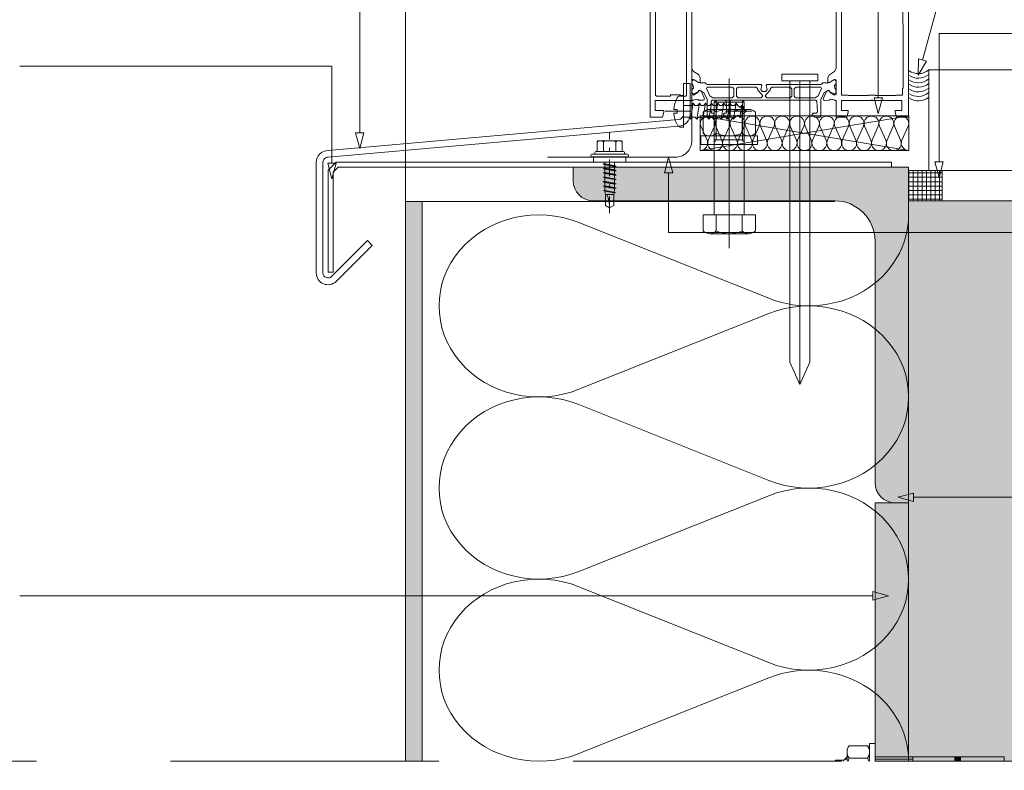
# Paper-space layout 'AD-03 DETAL MONTAŻU OKNA' of a CAD drawing. Header units: millimetres. Extents: x 0 to 420, y 0 to 297.
# Tile 24 of 40: x 82 to 111, y 121 to 143. Entities that reach past the tile are written whole.
import ezdxf
from ezdxf.xclip import XClip

# ---------------------------------------------------------------- set-up
doc = ezdxf.new("R2010")
doc.units = ezdxf.units.MM
doc.header["$MEASUREMENT"] = 0
doc.header["$XCLIPFRAME"] = 0
for name, pattern in [('051017 Zielona dla najemcy +1$0$STRICHPUNKT', [10, 5, -2.5, 0, -2.5]), ('ACAD_ISO04W100', [18, 8, -4, 2, -4]), ('przerywama detal', [120, 80, -40])]:
    doc.linetypes.add(name, pattern=pattern)
for name, color, linetype in [('A_konstrukcja stalowa', 7, 'Continuous'), ('A_konstrukcja zelbetowa', 7, 'Continuous'), ('A_podrys', 7, 'Continuous'), ('A_sciany', 7, 'Continuous')]:
    doc.layers.add(name, color=color, linetype=linetype)
for name, color, linetype, lineweight, true_color in [('A_konstrukcja stalowa_Nr_pióra__10', 7, 'Continuous', 13, 0x4b4b4b), ('A_linie_Nr_pióra__10', 7, 'Continuous', 13, 0x4b4b4b), ('A_opisy_Nr_pióra__170', 7, 'Continuous', 5, 0x1c1c1c), ('A_opisy_Nr_pióra__7', 7, 'Continuous', 18, 0x171717), ('A_sciany_Nr_pióra__10', 7, 'Continuous', 13, 0x4b4b4b), ('A_sciany_Nr_pióra__7', 7, 'Continuous', 18, 0x171717), ('A_stolarka_Nr_pióra__10', 7, 'Continuous', 13, 0x4b4b4b)]:
    doc.layers.add(name, color=color, linetype=linetype, lineweight=lineweight, true_color=true_color)
doc.layers.add('A_sciany_Nr_pióra__1', color=7, linetype='Continuous', lineweight=20)
doc.layers.add('A_stolarka_Nr_pióra__3', color=252, linetype='Continuous', lineweight=13)
doc.linetypes.add('IZOLACJA-0_5', pattern='A,0,[1,AD-03 DETAL MONTAŻU OKNA1.Shx,S=2.380952,R=0,X=0,Y=3.53016e-16],-300,0', length=300)

# ---------------------------------------------------------------- blocks, each defined once
blk = doc.blocks.new('Rysunek_1_1', base_point=(-23204.636, -13199.285))
at = {"layer": 'A_konstrukcja stalowa', "linetype": 'Continuous', "lineweight": 0, "true_color": 0x121212}
for points in [[(98.123, 138.625), (98.123, 138.225, 0.414214), (98.723, 137.625), (105.923, 137.625, -0.414214), (107.123, 136.425), (107.123, 129.225, 0.414214), (107.723, 128.625), (108.123, 128.625), (108.123, 138.625)], [(108.123, 120.925), (108.123, 128.625), (107.123, 128.625), (107.123, 120.925)]]:
    blk.add_hatch(color=250, dxfattribs=at).paths.add_polyline_path(points)
at = {"layer": 'A_konstrukcja zelbetowa', "linetype": 'Continuous', "lineweight": 0, "true_color": 0x3f3f3f}
blk.add_hatch(color=250, dxfattribs=at).paths.add_polyline_path([(108.123, 137.625), (108.123, 120.925), (133.123, 120.925), (133.123, 137.625)])
at = {"layer": 'A_sciany', "linetype": 'Continuous', "lineweight": 0, "true_color": 0x4b4b4b}
h = blk.add_hatch(dxfattribs=at)
h.set_pattern_fill('izolacja_twarda_0001', color=251, style=0, pattern_type=2)
h.set_pattern_definition([(0, (-23204.63609, -13199.28485), (0, 0.12999999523), []), (90, (-23204.63609, -13199.28485), (-0.12999999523, 0), [])])
h.paths.add_polyline_path([(109.123, 137.625), (109.123, 138.525), (108.123, 138.525), (108.123, 137.625)])
blk.add_hatch(color=251, dxfattribs=at).paths.add_polyline_path([(93.123, 137.607), (93.123, 120.925), (93.623, 120.925), (93.623, 137.607)])
at = {"layer": 'A_konstrukcja stalowa_Nr_pióra__10', "color": 251, "linetype": 'Continuous', "lineweight": 13, "ltscale": 0.1, "true_color": 0x4b4b4b}
for p, q in [((98.123, 138.625), (98.123, 138.225)), ((108.123, 138.625), (98.123, 138.625)), ((108.123, 128.625), (108.123, 138.625)), ((98.723, 137.625), (105.923, 137.625)), ((107.123, 136.425), (107.123, 129.225)), ((107.723, 128.625), (108.123, 128.625))]:
    blk.add_line(p, q, dxfattribs=at)
at = {"layer": 'A_konstrukcja stalowa_Nr_pióra__10', "color": 251, "linetype": 'Continuous', "lineweight": 13, "ltscale": 0.1, "true_color": 0x4b4b4b, "flags": 128}
blk.add_lwpolyline([(108.123, 120.925), (107.123, 120.925), (107.123, 128.625), (108.123, 128.625)], close=True, dxfattribs=at)
at = {"layer": 'A_konstrukcja stalowa_Nr_pióra__10', "color": 251, "linetype": 'Continuous', "lineweight": 13, "ltscale": 0.1, "true_color": 0x4b4b4b}
for centre, radius, start, end in [((98.723, 138.225), 0.6, 180, 270), ((105.923, 136.425), 1.2, 0, 90), ((107.723, 129.225), 0.6, 180, 270)]:
    blk.add_arc(centre, radius, start, end, dxfattribs=at)
at = {"layer": 'A_linie_Nr_pióra__10', "color": 251, "linetype": 'przerywama detal', "lineweight": 13, "ltscale": 0.1, "true_color": 0x4b4b4b}
blk.add_line((50.123, 120.925), (170.123, 120.925), dxfattribs=at)
at = {"layer": 'A_opisy_Nr_pióra__170', "color": 250, "linetype": 'Continuous', "lineweight": 5, "ltscale": 0.1, "true_color": 0x1c1c1c}
for p, q in [((107.217, 140.693), (107.217, 157.425)), ((108.534, 141.82), (111.991, 154.47)), ((91.763, 139.649), (91.763, 150.514)), ((109.031, 138.783), (109.031, 142.613)), ((109.031, 142.613), (137.123, 142.613)), ((90.935, 141.639), (81.635, 141.639)), ((90.935, 138.743), (90.935, 141.639)), ((100.969, 138.454), (100.969, 136.684)), ((100.969, 136.684), (137.123, 136.684)), ((108.271, 128.791), (113.726, 128.791)), ((86.763, 125.854), (81.635, 125.854)), ((107.055, 125.854), (86.763, 125.854))]:
    blk.add_line(p, q, dxfattribs=at)
at = {"layer": 'A_opisy_Nr_pióra__7', "color": 250, "linetype": 'Continuous', "lineweight": 18, "ltscale": 0.1, "true_color": 0x171717}
for p, q in [((108.411, 141.37), (108.414, 141.853)), ((108.411, 141.37), (108.655, 141.787)), ((108.414, 141.853), (108.655, 141.787)), ((107.092, 140.693), (107.342, 140.693)), ((107.217, 140.226), (107.092, 140.693)), ((107.217, 140.226), (107.342, 140.693)), ((91.638, 139.649), (91.888, 139.649)), ((91.763, 139.182), (91.638, 139.649)), ((91.763, 139.182), (91.888, 139.649)), ((100.969, 138.921), (100.844, 138.454)), ((100.969, 138.921), (101.094, 138.454)), ((90.81, 138.743), (91.06, 138.743)), ((90.935, 138.277), (90.81, 138.743)), ((90.935, 138.277), (91.06, 138.743)), ((108.906, 138.783), (109.156, 138.783)), ((109.031, 138.316), (108.906, 138.783)), ((109.031, 138.316), (109.156, 138.783)), ((101.094, 138.454), (100.844, 138.454)), ((107.805, 128.791), (108.271, 128.916)), ((108.271, 128.916), (108.271, 128.666)), ((107.805, 128.791), (108.271, 128.666)), ((107.055, 125.729), (107.055, 125.979)), ((107.521, 125.854), (107.055, 125.979)), ((107.521, 125.854), (107.055, 125.729))]:
    blk.add_line(p, q, dxfattribs=at)
at = {"layer": 'A_sciany_Nr_pióra__1', "color": 7, "linetype": 'Continuous', "lineweight": 20, "ltscale": 0.1}
for p, q in [((93.135, 138.625), (108.123, 138.625)), ((108.123, 120.925), (108.123, 137.925)), ((108.123, 137.625), (133.123, 137.625))]:
    blk.add_line(p, q, dxfattribs=at)
at = {"layer": 'A_sciany_Nr_pióra__1', "color": 7, "linetype": 'Continuous', "lineweight": 20, "ltscale": 0.1, "flags": 128}
for points in [[(108.123, 137.625), (108.123, 120.925)], [(132.123, 137.625), (108.123, 137.625)], [(108.123, 120.925), (132.123, 120.925)]]:
    blk.add_lwpolyline(points, dxfattribs=at)
at = {"layer": 'A_sciany_Nr_pióra__10', "color": 251, "linetype": 'Continuous', "lineweight": 13, "ltscale": 0.1, "true_color": 0x4b4b4b}
for p, q in [((93.123, 231.953), (93.123, 137.607)), ((102.776, 136.217), (102.776, 141.268)), ((102.382, 140.626), (102.326, 140.569)), ((102.382, 139.444), (102.382, 140.626)), ((102.382, 140.626), (103.17, 140.626)), ((103.226, 140.569), (103.17, 140.626)), ((103.17, 140.626), (103.17, 139.444)), ((103.361, 140.35), (102.192, 140.35)), ((102.326, 137.207), (102.326, 140.569)), ((102.326, 140.569), (103.226, 140.569)), ((103.226, 140.569), (103.226, 137.207)), ((101.997, 139.641), (101.997, 140.266)), ((102.386, 139.641), (102.386, 140.266)), ((103.166, 139.641), (103.166, 140.266)), ((103.556, 139.641), (103.556, 140.266)), ((101.93, 139.845), (102.115, 139.429)), ((102.152, 139.429), (102.337, 139.845)), ((102.374, 139.845), (102.559, 139.429)), ((102.596, 139.429), (102.781, 139.845)), ((102.818, 139.845), (103.003, 139.429)), ((103.04, 139.429), (103.225, 139.845)), ((103.262, 139.845), (103.447, 139.429)), ((103.484, 139.429), (103.668, 139.845)), ((103.706, 139.845), (103.89, 139.429)), ((103.928, 139.429), (104.112, 139.845)), ((104.15, 139.845), (104.334, 139.429)), ((104.372, 139.429), (104.556, 139.845)), ((104.593, 139.845), (104.778, 139.429)), ((104.815, 139.429), (105, 139.845)), ((105.037, 139.845), (105.222, 139.429)), ((105.259, 139.429), (105.444, 139.845)), ((105.481, 139.845), (105.666, 139.429)), ((105.703, 139.429), (105.888, 139.845)), ((105.925, 139.845), (106.11, 139.429)), ((106.147, 139.429), (106.332, 139.845)), ((106.369, 139.845), (106.554, 139.429)), ((106.591, 139.429), (106.775, 139.845)), ((106.813, 139.845), (106.997, 139.429)), ((107.035, 139.429), (107.219, 139.845)), ((107.257, 139.845), (107.441, 139.429)), ((107.479, 139.429), (107.663, 139.845)), ((107.701, 139.845), (107.885, 139.429)), ((107.922, 139.429), (108.107, 139.845)), ((101.932, 139.307), (101.932, 139.557)), ((101.932, 139.557), (103.62, 139.557)), ((103.361, 139.557), (102.192, 139.557)), ((102.326, 139.444), (103.226, 139.444)), ((103.62, 139.557), (103.62, 139.307)), ((99.027, 139.095), (99.027, 139.386)), ((99.027, 139.095), (99.027, 139.386)), ((99.027, 139.095), (99.027, 139.386)), ((99.397, 139.095), (99.397, 139.386)), ((99.397, 139.095), (99.397, 139.386)), ((99.397, 139.095), (99.397, 139.386)), ((103.62, 139.307), (101.932, 139.307)), ((98.652, 138.967), (98.652, 138.983)), ((98.652, 138.967), (98.652, 138.983)), ((98.652, 138.967), (98.652, 138.983)), ((99.74, 139.015), (98.684, 139.015)), ((99.74, 138.935), (98.684, 138.935)), ((98.772, 139.047), (98.772, 139.063)), ((98.772, 139.047), (98.772, 139.063)), ((98.772, 139.047), (98.772, 139.063)), ((99.62, 139.095), (98.804, 139.095)), ((99.62, 139.095), (98.804, 139.095)), ((99.62, 139.095), (98.804, 139.095)), ((99.62, 139.015), (98.804, 139.015)), ((99.62, 139.015), (98.804, 139.015)), ((99.62, 139.015), (98.804, 139.015)), ((99.652, 139.047), (99.652, 139.063)), ((99.772, 138.967), (99.772, 138.983)), ((99.02, 138.722), (99.068, 138.727)), ((99.02, 138.722), (99.068, 138.727)), ((99.02, 138.722), (99.068, 138.727)), ((99.404, 138.655), (99.02, 138.722)), ((99.02, 138.722), (99.068, 138.7)), ((99.404, 138.655), (99.02, 138.722)), ((99.02, 138.722), (99.068, 138.7)), ((99.404, 138.655), (99.02, 138.722)), ((99.02, 138.722), (99.068, 138.7)), ((99.02, 138.591), (99.068, 138.595)), ((99.02, 138.591), (99.068, 138.595)), ((99.02, 138.591), (99.068, 138.595)), ((99.404, 138.523), (99.02, 138.591)), ((99.02, 138.591), (99.068, 138.569)), ((99.404, 138.523), (99.02, 138.591)), ((99.02, 138.591), (99.068, 138.569)), ((99.404, 138.523), (99.02, 138.591)), ((99.02, 138.591), (99.068, 138.569)), ((99.068, 138.727), (99.068, 138.775)), ((99.068, 138.727), (99.068, 138.775)), ((99.068, 138.727), (99.068, 138.775)), ((99.356, 138.677), (99.068, 138.727)), ((99.356, 138.677), (99.068, 138.727)), ((99.356, 138.677), (99.068, 138.727)), ((99.356, 138.65), (99.068, 138.7)), ((99.068, 138.595), (99.068, 138.7)), ((99.356, 138.65), (99.068, 138.7)), ((99.068, 138.595), (99.068, 138.7)), ((99.356, 138.65), (99.068, 138.7)), ((99.068, 138.595), (99.068, 138.7)), ((99.356, 138.546), (99.068, 138.595)), ((99.356, 138.546), (99.068, 138.595)), ((99.356, 138.546), (99.068, 138.595)), ((99.356, 138.519), (99.068, 138.569)), ((99.068, 138.464), (99.068, 138.569)), ((99.356, 138.519), (99.068, 138.569)), ((99.068, 138.464), (99.068, 138.569)), ((99.356, 138.519), (99.068, 138.569)), ((99.068, 138.464), (99.068, 138.569)), ((99.356, 138.677), (99.356, 138.775)), ((99.356, 138.677), (99.356, 138.775)), ((99.356, 138.677), (99.356, 138.775)), ((99.404, 138.655), (99.356, 138.677)), ((99.404, 138.655), (99.356, 138.677)), ((99.404, 138.655), (99.356, 138.677)), ((99.404, 138.655), (99.356, 138.65)), ((99.404, 138.655), (99.356, 138.65)), ((99.404, 138.655), (99.356, 138.65)), ((99.356, 138.546), (99.356, 138.65)), ((99.356, 138.546), (99.356, 138.65)), ((99.356, 138.546), (99.356, 138.65)), ((99.404, 138.523), (99.356, 138.546)), ((99.404, 138.523), (99.356, 138.546)), ((99.404, 138.523), (99.356, 138.546)), ((99.02, 138.46), (99.068, 138.464)), ((99.02, 138.46), (99.068, 138.464)), ((99.02, 138.46), (99.068, 138.464)), ((99.404, 138.392), (99.02, 138.46)), ((99.02, 138.46), (99.068, 138.437)), ((99.404, 138.392), (99.02, 138.46)), ((99.02, 138.46), (99.068, 138.437)), ((99.404, 138.392), (99.02, 138.46)), ((99.02, 138.46), (99.068, 138.437)), ((99.02, 138.328), (99.068, 138.333)), ((99.02, 138.328), (99.068, 138.333)), ((99.02, 138.328), (99.068, 138.333)), ((99.404, 138.261), (99.02, 138.328)), ((99.02, 138.328), (99.068, 138.306)), ((99.404, 138.261), (99.02, 138.328)), ((99.02, 138.328), (99.068, 138.306)), ((99.404, 138.261), (99.02, 138.328)), ((99.02, 138.328), (99.068, 138.306)), ((99.356, 138.414), (99.068, 138.464)), ((99.356, 138.414), (99.068, 138.464)), ((99.356, 138.414), (99.068, 138.464)), ((99.356, 138.388), (99.068, 138.437)), ((99.068, 138.333), (99.068, 138.437)), ((99.356, 138.388), (99.068, 138.437)), ((99.068, 138.333), (99.068, 138.437)), ((99.356, 138.388), (99.068, 138.437)), ((99.068, 138.333), (99.068, 138.437)), ((99.356, 138.283), (99.068, 138.333)), ((99.356, 138.283), (99.068, 138.333)), ((99.356, 138.283), (99.068, 138.333)), ((99.356, 138.256), (99.068, 138.306)), ((99.068, 138.201), (99.068, 138.306)), ((99.356, 138.256), (99.068, 138.306)), ((99.068, 138.201), (99.068, 138.306)), ((99.356, 138.256), (99.068, 138.306)), ((99.068, 138.201), (99.068, 138.306)), ((99.404, 138.523), (99.356, 138.519)), ((99.404, 138.523), (99.356, 138.519)), ((99.404, 138.523), (99.356, 138.519)), ((99.356, 138.414), (99.356, 138.519)), ((99.356, 138.414), (99.356, 138.519)), ((99.356, 138.414), (99.356, 138.519)), ((99.404, 138.392), (99.356, 138.414)), ((99.404, 138.392), (99.356, 138.414)), ((99.404, 138.392), (99.356, 138.414)), ((99.404, 138.392), (99.356, 138.388)), ((99.404, 138.392), (99.356, 138.388)), ((99.404, 138.392), (99.356, 138.388)), ((99.356, 138.283), (99.356, 138.388)), ((99.356, 138.283), (99.356, 138.388)), ((99.356, 138.283), (99.356, 138.388)), ((99.404, 138.261), (99.356, 138.283)), ((99.404, 138.261), (99.356, 138.283)), ((99.404, 138.261), (99.356, 138.283)), ((99.404, 138.261), (99.356, 138.256)), ((99.404, 138.261), (99.356, 138.256)), ((99.404, 138.261), (99.356, 138.256)), ((99.356, 138.152), (99.356, 138.256)), ((99.356, 138.152), (99.356, 138.256)), ((99.356, 138.152), (99.356, 138.256)), ((99.02, 138.197), (99.068, 138.201)), ((99.02, 138.197), (99.068, 138.201)), ((99.02, 138.197), (99.068, 138.201)), ((99.404, 138.129), (99.02, 138.197)), ((99.02, 138.197), (99.068, 138.175)), ((99.404, 138.129), (99.02, 138.197)), ((99.02, 138.197), (99.068, 138.175)), ((99.404, 138.129), (99.02, 138.197)), ((99.02, 138.197), (99.068, 138.175)), ((99.02, 138.066), (99.068, 138.07)), ((99.02, 138.066), (99.068, 138.07)), ((99.02, 138.066), (99.068, 138.07)), ((99.02, 138.066), (99.068, 138.043)), ((99.404, 137.998), (99.02, 138.066)), ((99.02, 138.066), (99.068, 138.043)), ((99.404, 137.998), (99.02, 138.066)), ((99.02, 138.066), (99.068, 138.043)), ((99.404, 137.998), (99.02, 138.066)), ((99.356, 138.152), (99.068, 138.201)), ((99.356, 138.152), (99.068, 138.201)), ((99.356, 138.152), (99.068, 138.201)), ((99.356, 138.125), (99.068, 138.175)), ((99.068, 138.07), (99.068, 138.175)), ((99.356, 138.125), (99.068, 138.175)), ((99.068, 138.07), (99.068, 138.175)), ((99.356, 138.125), (99.068, 138.175)), ((99.068, 138.07), (99.068, 138.175)), ((99.356, 138.02), (99.068, 138.07)), ((99.356, 138.02), (99.068, 138.07)), ((99.356, 138.02), (99.068, 138.07)), ((99.356, 137.994), (99.068, 138.043)), ((99.068, 137.972), (99.068, 138.043)), ((99.356, 137.994), (99.068, 138.043)), ((99.068, 137.972), (99.068, 138.043)), ((99.356, 137.994), (99.068, 138.043)), ((99.068, 137.972), (99.068, 138.043)), ((99.404, 138.129), (99.356, 138.152)), ((99.404, 138.129), (99.356, 138.152)), ((99.404, 138.129), (99.356, 138.152)), ((99.404, 138.129), (99.356, 138.125)), ((99.404, 138.129), (99.356, 138.125)), ((99.404, 138.129), (99.356, 138.125)), ((99.356, 138.02), (99.356, 138.125)), ((99.356, 138.02), (99.356, 138.125)), ((99.356, 138.02), (99.356, 138.125)), ((99.404, 137.998), (99.356, 138.02)), ((99.404, 137.998), (99.356, 138.02)), ((99.404, 137.998), (99.356, 138.02)), ((99.404, 137.998), (99.356, 137.994)), ((99.404, 137.998), (99.356, 137.994)), ((99.404, 137.998), (99.356, 137.994)), ((99.356, 137.972), (99.356, 137.994)), ((99.356, 137.972), (99.356, 137.994)), ((99.356, 137.972), (99.356, 137.994)), ((99.032, 137.932), (99.069, 137.936)), ((99.032, 137.932), (99.069, 137.936)), ((99.032, 137.932), (99.069, 137.936)), ((99.385, 137.87), (99.032, 137.932)), ((99.032, 137.932), (99.071, 137.914)), ((99.385, 137.87), (99.032, 137.932)), ((99.032, 137.932), (99.071, 137.914)), ((99.385, 137.87), (99.032, 137.932)), ((99.032, 137.932), (99.071, 137.914)), ((99.349, 137.887), (99.069, 137.936)), ((99.349, 137.887), (99.069, 137.936)), ((99.349, 137.887), (99.069, 137.936)), ((99.345, 137.867), (99.071, 137.914)), ((99.345, 137.867), (99.071, 137.914)), ((99.345, 137.867), (99.071, 137.914)), ((99.092, 137.485), (99.092, 137.815)), ((99.332, 137.815), (99.092, 137.815)), ((99.092, 137.485), (99.092, 137.815)), ((99.332, 137.815), (99.092, 137.815)), ((99.092, 137.485), (99.092, 137.815)), ((99.332, 137.815), (99.092, 137.815)), ((99.332, 137.485), (99.332, 137.815)), ((99.332, 137.485), (99.332, 137.815)), ((99.332, 137.485), (99.332, 137.815)), ((99.385, 137.87), (99.345, 137.867)), ((99.385, 137.87), (99.345, 137.867)), ((99.385, 137.87), (99.345, 137.867)), ((99.385, 137.87), (99.349, 137.887)), ((99.385, 137.87), (99.349, 137.887)), ((99.385, 137.87), (99.349, 137.887)), ((93.123, 137.607), (105.923, 137.607)), ((99.212, 137.415), (99.092, 137.485)), ((99.212, 137.415), (99.092, 137.485)), ((99.212, 137.415), (99.092, 137.485)), ((99.212, 137.415), (99.332, 137.485)), ((99.212, 137.415), (99.332, 137.485)), ((99.212, 137.415), (99.332, 137.485)), ((101.997, 136.729), (101.997, 137.207)), ((101.997, 137.207), (103.556, 137.207)), ((103.226, 137.207), (102.326, 137.207)), ((102.386, 136.729), (102.386, 137.207)), ((103.166, 136.729), (103.166, 137.207)), ((103.556, 137.207), (103.556, 136.729)), ((103.953, 134.721), (98.297, 136.979)), ((103.361, 136.644), (102.192, 136.644)), ((98.297, 132.008), (103.953, 134.265)), ((103.953, 129.294), (98.297, 131.552)), ((98.297, 126.58), (103.953, 128.838)), ((103.953, 123.866), (98.297, 126.124)), ((98.297, 121.153), (103.953, 123.411)), ((106.29, 121.287), (106.346, 121.385)), ((106.29, 121.287), (106.29, 120.925)), ((106.9, 121.385), (106.346, 121.385)), ((106.956, 121.287), (106.9, 121.385)), ((107.123, 121.454), (106.956, 121.454)), ((106.956, 121.454), (106.956, 120.925)), ((107.123, 121.454), (107.123, 120.925)), ((105.949, 120.954), (105.92, 120.925)), ((105.949, 120.954), (105.949, 120.925)), ((105.949, 120.954), (106.182, 120.954)), ((106.29, 121.054), (106.182, 120.947)), ((106.182, 120.925), (106.182, 120.947)), ((106.218, 120.982), (106.29, 120.982)), ((106.9, 121.02), (106.346, 121.02)), ((110.976, 121.054), (107.123, 121.054)), ((107.123, 120.982), (108.249, 120.982)), ((108.249, 121.054), (108.249, 120.925)), ((109.499, 120.925), (109.499, 121.054)), ((109.499, 121.053), (109.627, 120.925)), ((109.618, 120.925), (109.499, 121.044)), ((109.499, 121.034), (109.608, 120.925)), ((109.599, 120.925), (109.499, 121.025)), ((109.499, 121.016), (109.59, 120.925)), ((109.58, 120.925), (109.499, 121.006)), ((109.499, 120.997), (109.571, 120.925)), ((109.561, 120.925), (109.499, 120.987)), ((109.499, 120.978), (109.552, 120.925)), ((109.542, 120.925), (109.499, 120.968)), ((109.499, 120.959), (109.533, 120.925)), ((109.524, 120.925), (109.499, 120.95)), ((109.499, 120.94), (109.514, 120.925)), ((109.505, 120.925), (109.499, 120.931)), ((109.637, 120.925), (109.508, 121.054)), ((109.517, 121.054), (109.646, 120.925)), ((109.656, 120.925), (109.527, 121.054)), ((109.666, 120.943), (109.545, 121.054)), ((109.545, 121.054), (109.666, 120.924)), ((109.666, 120.962), (109.564, 121.054)), ((109.564, 121.054), (109.666, 120.943)), ((109.666, 120.981), (109.583, 121.054)), ((109.583, 121.054), (109.666, 120.962)), ((109.666, 121), (109.602, 121.054)), ((109.602, 121.054), (109.666, 120.981)), ((109.666, 121.019), (109.621, 121.054)), ((109.621, 121.054), (109.666, 121)), ((109.666, 121.037), (109.64, 121.054)), ((109.64, 121.054), (109.666, 121.019)), ((109.666, 121.047), (109.659, 121.054)), ((109.659, 121.054), (109.666, 121.037)), ((109.666, 120.925), (109.666, 121.054)), ((110.976, 120.925), (110.976, 121.054)), ((110.976, 120.965), (110.976, 120.925))]:
    blk.add_line(p, q, dxfattribs=at)
at = {"layer": 'A_sciany_Nr_pióra__10', "color": 251, "linetype": '051017 Zielona dla najemcy +1$0$STRICHPUNKT', "lineweight": 13, "ltscale": 0.1, "true_color": 0x4b4b4b}
blk.add_line((99.212, 137.256), (99.212, 139.655), dxfattribs=at)
at = {"layer": 'A_sciany_Nr_pióra__10', "color": 251, "linetype": 'Continuous', "lineweight": 13, "ltscale": 0.1, "true_color": 0x4b4b4b, "flags": 128}
blk.add_lwpolyline([(98.843, 139.095), (98.843, 139.383, -0.414214), (98.875, 139.415), (99.55, 139.415, -0.414214), (99.582, 139.383), (99.582, 139.095)], format="xyb", dxfattribs=at)
blk.add_lwpolyline([(98.843, 139.095), (98.843, 139.383, -0.414214), (98.875, 139.415), (99.55, 139.415, -0.414214), (99.582, 139.383), (99.582, 139.095)], format="xyb", dxfattribs=at)
blk.add_lwpolyline([(98.843, 139.095), (98.843, 139.383, -0.414214), (98.875, 139.415), (99.55, 139.415, -0.414214), (99.582, 139.383), (99.582, 139.095)], format="xyb", dxfattribs=at)
blk.add_lwpolyline([(99.692, 138.935), (99.692, 138.775), (98.732, 138.775), (98.732, 138.935)], dxfattribs=at)
for points in [[(109.123, 137.625), (108.123, 137.625), (108.123, 138.525), (109.123, 138.525)], [(93.123, 137.607), (93.623, 137.607), (93.623, 120.925), (93.123, 120.925)]]:
    blk.add_lwpolyline(points, close=True, dxfattribs=at)
at = {"layer": 'A_sciany_Nr_pióra__10', "color": 251, "linetype": 'Continuous', "lineweight": 13, "ltscale": 0.1, "true_color": 0x4b4b4b}
for centre, radius, start, end in [((102.192, 140.083), 0.267, 43.1736, 136.8264), ((102.776, 139.408), 0.942, 65.5673, 114.4327), ((103.361, 140.083), 0.267, 43.1736, 136.8264), ((98.935, 139.254), 0.161, 55.0561, 124.9439), ((98.935, 139.254), 0.161, 55.0561, 124.9439), ((98.935, 139.254), 0.161, 55.0561, 124.9439), ((99.212, 138.814), 0.602, 72.1215, 107.8862), ((99.212, 138.814), 0.602, 72.1215, 107.8862), ((99.212, 138.814), 0.602, 72.1215, 107.8862), ((99.489, 139.254), 0.161, 55.0561, 124.9439), ((99.489, 139.254), 0.161, 55.0561, 124.9439), ((99.489, 139.254), 0.161, 55.0561, 124.9439), ((102.192, 139.824), 0.267, 223.1736, 316.8264), ((102.326, 139.444), 0.0563, 270, 0), ((102.776, 140.499), 0.942, 245.5673, 294.4327), ((103.361, 139.824), 0.267, 223.1736, 316.8264), ((103.226, 139.444), 0.0563, 180, 270), ((98.684, 138.983), 0.032, 90, 180), ((98.684, 138.983), 0.032, 90, 180), ((98.684, 138.983), 0.032, 90, 180), ((98.684, 138.967), 0.032, 180, 270), ((98.684, 138.967), 0.032, 180, 270), ((98.684, 138.967), 0.032, 180, 270), ((98.804, 139.063), 0.032, 90, 180), ((98.804, 139.063), 0.032, 90, 180), ((98.804, 139.063), 0.032, 90, 180), ((98.804, 139.047), 0.032, 180, 270), ((98.804, 139.047), 0.032, 180, 270), ((98.804, 139.047), 0.032, 180, 270), ((99.62, 139.063), 0.032, 0, 90), ((99.62, 139.047), 0.032, 270, 0), ((99.74, 138.983), 0.032, 0, 90), ((99.74, 138.967), 0.032, 270, 0), ((99.588, 137.972), 0.52, 180, 197.4688), ((99.588, 137.972), 0.52, 180, 197.4688), ((99.588, 137.972), 0.52, 180, 197.4688), ((98.836, 137.972), 0.52, 342.5312, 0), ((98.836, 137.972), 0.52, 342.5312, 0), ((98.836, 137.972), 0.52, 342.5312, 0), ((98.214, 137.415), 0.998, 0, 23.6345), ((98.214, 137.415), 0.998, 0, 23.6345), ((98.214, 137.415), 0.998, 0, 23.6345), ((102.192, 136.912), 0.267, 223.1736, 316.8264), ((102.776, 137.587), 0.942, 245.5673, 294.4327), ((103.361, 136.912), 0.267, 223.1736, 316.8264), ((106.613, 121.203), 0.323, 145.5615, 214.4385), ((106.633, 121.203), 0.323, 325.5615, 34.4385), ((107.498, 120.654), 1.208, 162.383, 167.0421), ((105.748, 120.654), 1.208, 12.9579, 17.617)]:
    blk.add_arc(centre, radius, start, end, dxfattribs=at)
for centre, major_axis, ratio, start_param, end_param in [((102.134, 139.933), (0.222, 0), 0.986169, 5.870392, 9.837571), ((102.577, 139.933), (0.222, 0), 0.986169, 5.870392, 9.837571), ((103.021, 139.933), (0.222, 0), 0.986169, 5.870392, 9.837571), ((103.465, 139.933), (0.222, 0), 0.986169, 5.870392, 9.837571), ((103.909, 139.933), (0.222, 0), 0.986169, 5.870392, 9.837571), ((104.353, 139.933), (0.222, 0), 0.986169, 5.870392, 9.837571), ((104.797, 139.933), (0.222, 0), 0.986169, 5.870392, 9.837571), ((105.241, 139.933), (0.222, 0), 0.986169, 5.870392, 9.837571), ((105.684, 139.933), (0.222, 0), 0.986169, 5.870392, 9.837571), ((106.128, 139.933), (0.222, 0), 0.986169, 5.870392, 9.837571), ((106.572, 139.933), (0.222, 0), 0.986169, 5.870392, 9.837571), ((107.016, 139.933), (0.222, 0), 0.986169, 5.870392, 9.837571), ((107.46, 139.933), (0.222, 0), 0.986169, 5.870392, 9.837571), ((107.904, 139.933), (0.222, 0), 0.986169, 5.870392, 9.837571), ((101.912, 139.341), (0.222, 0), 0.986169, 4.712389, 6.695979), ((102.355, 139.341), (0.222, 0), 0.986169, 2.7288, 6.695979), ((102.799, 139.341), (0.222, 0), 0.986169, 2.7288, 6.695979), ((103.243, 139.341), (0.222, 0), 0.986169, 2.7288, 6.695979), ((103.687, 139.341), (0.222, 0), 0.986169, 2.7288, 6.695979), ((104.131, 139.341), (0.222, 0), 0.986169, 2.7288, 6.695979), ((104.575, 139.341), (0.222, 0), 0.986169, 2.7288, 6.695979), ((105.019, 139.341), (0.222, 0), 0.986169, 2.7288, 6.695979), ((105.463, 139.341), (0.222, 0), 0.986169, 2.7288, 6.695979), ((105.906, 139.341), (0.222, 0), 0.986169, 2.7288, 6.695979), ((106.35, 139.341), (0.222, 0), 0.986169, 2.7288, 6.695979), ((106.794, 139.341), (0.222, 0), 0.986169, 2.7288, 6.695979), ((107.238, 139.341), (0.222, 0), 0.986169, 2.7288, 6.695979), ((107.682, 139.341), (0.222, 0), 0.986169, 2.7288, 6.695979), ((108.126, 139.341), (0.222, 0), 0.986169, 2.7288, 4.712389), ((97.103, 134.493), (2.977, 0), 0.911564, 1.158003, 5.125183), ((105.147, 137.207), (2.977, 0), 0.911564, 4.299596, 6.283185), ((105.147, 131.779), (2.977, 0), 0.911564, 4.299596, 8.266775), ((97.103, 129.066), (2.977, 0), 0.911564, 1.158003, 5.125183), ((105.147, 126.352), (2.977, 0), 0.911564, 4.299596, 8.266775), ((97.103, 123.639), (2.977, 0), 0.911564, 1.158003, 5.125183), ((105.147, 120.925), (2.977, 0), 0.911564, 0, 1.98359)]:
    blk.add_ellipse(centre, major_axis=major_axis, ratio=ratio, start_param=start_param, end_param=end_param, dxfattribs=at)
at = {"layer": 'A_sciany_Nr_pióra__7', "color": 250, "linetype": 'IZOLACJA-0_5', "lineweight": 18, "ltscale": 0.1, "true_color": 0x171717, "flags": 128}
blk.add_lwpolyline([(101.662, 142.349), (101.662, 139.421, -0.414214), (101.162, 138.921), (97.361, 138.921)], format="xyb", dxfattribs=at)
at = {"layer": 'A_stolarka_Nr_pióra__10', "color": 251, "linetype": 'Continuous', "lineweight": 13, "ltscale": 0.1, "true_color": 0x4b4b4b}
for p, q in [((105.416, 141.399), (104.344, 141.399)), ((104.344, 141.199), (104.344, 141.399)), ((105.416, 141.199), (104.344, 141.199)), ((104.58, 141.199), (104.58, 132.816)), ((104.88, 141.199), (104.88, 132.15)), ((105.18, 141.199), (105.18, 132.816)), ((105.416, 141.199), (105.416, 141.399)), ((101.358, 140.767), (101.412, 140.767)), ((101.412, 140.767), (101.412, 139.817)), ((101.122, 140.349), (101.22, 140.349)), ((101.22, 140.349), (101.22, 140.235)), ((101.412, 140.462), (101.654, 140.462)), ((101.654, 140.462), (101.703, 140.531)), ((101.703, 140.531), (101.753, 140.462)), ((101.753, 140.462), (101.836, 140.462)), ((101.836, 140.462), (101.886, 140.531)), ((101.886, 140.531), (101.935, 140.462)), ((101.935, 140.462), (102.019, 140.462)), ((102.019, 140.462), (102.068, 140.531)), ((102.068, 140.531), (102.118, 140.462)), ((102.118, 140.462), (102.201, 140.462)), ((102.201, 140.462), (102.251, 140.531)), ((102.251, 140.531), (102.3, 140.462)), ((102.3, 140.462), (102.384, 140.462)), ((102.384, 140.462), (102.433, 140.531)), ((102.433, 140.531), (102.483, 140.462)), ((102.483, 140.462), (102.566, 140.462)), ((102.566, 140.462), (102.616, 140.531)), ((102.616, 140.531), (102.665, 140.462)), ((102.665, 140.462), (102.749, 140.462)), ((102.749, 140.462), (102.798, 140.531)), ((102.798, 140.531), (102.847, 140.462)), ((102.931, 140.462), (102.847, 140.462)), ((102.931, 140.462), (102.98, 140.531)), ((102.98, 140.531), (103.03, 140.462)), ((103.03, 140.462), (103.1, 140.405)), ((103.1, 140.405), (103.15, 140.474)), ((103.15, 140.474), (103.199, 140.405)), ((103.188, 140.358), (103.199, 140.405)), ((103.188, 140.358), (103.312, 140.292)), ((103.312, 140.292), (103.199, 140.241)), ((101.122, 140.235), (101.22, 140.235)), ((101.412, 140.116), (101.575, 140.116)), ((101.575, 140.116), (101.624, 140.053)), ((101.624, 140.053), (101.674, 140.116)), ((101.674, 140.116), (101.757, 140.116)), ((101.757, 140.116), (101.807, 140.053)), ((101.807, 140.053), (101.856, 140.116)), ((101.856, 140.116), (101.94, 140.116)), ((101.912, 140.155), (108.123, 139.125)), ((101.912, 139.125), (108.126, 140.155)), ((101.94, 140.116), (101.989, 140.053)), ((101.989, 140.053), (102.039, 140.116)), ((102.039, 140.116), (102.122, 140.116)), ((102.122, 140.116), (102.172, 140.053)), ((102.172, 140.053), (102.221, 140.116)), ((102.221, 140.116), (102.305, 140.116)), ((102.305, 140.116), (102.354, 140.053)), ((102.354, 140.053), (102.404, 140.116)), ((102.404, 140.116), (102.487, 140.116)), ((102.487, 140.116), (102.537, 140.053)), ((102.537, 140.053), (102.586, 140.116)), ((102.586, 140.116), (102.67, 140.116)), ((102.67, 140.116), (102.719, 140.053)), ((102.719, 140.053), (102.768, 140.116)), ((102.768, 140.116), (102.852, 140.116)), ((102.852, 140.116), (102.901, 140.053)), ((102.901, 140.053), (102.951, 140.116)), ((102.951, 140.116), (103.047, 140.173)), ((103.047, 140.173), (103.097, 140.11)), ((103.097, 140.11), (103.199, 140.241)), ((101.358, 139.817), (101.412, 139.817)), ((104.88, 132.15), (104.58, 132.816)), ((104.88, 132.15), (105.18, 132.816))]:
    blk.add_line(p, q, dxfattribs=at)
at = {"layer": 'A_stolarka_Nr_pióra__10', "color": 251, "linetype": 'ACAD_ISO04W100', "lineweight": 13, "ltscale": 0.1, "true_color": 0x4b4b4b}
blk.add_line((100.863, 140.292), (103.502, 140.292), dxfattribs=at)
at = {"layer": 'A_stolarka_Nr_pióra__10', "color": 251, "linetype": 'Continuous', "lineweight": 13, "ltscale": 0.1, "true_color": 0x4b4b4b, "flags": 128}
for points in [[(108.726, 141.525), (138.526, 141.525), (138.726, 141.325), (138.726, 138.525), (108.726, 138.525)], [(101.912, 139.125), (108.126, 139.125), (108.126, 140.155), (101.912, 140.155)], [(107.618, 138.625), (91.117, 138.625), (90.967, 138.475), (90.967, 135.5), (90.817, 135.5), (90.817, 138.538), (91.055, 138.775), (107.618, 138.775)]]:
    blk.add_lwpolyline(points, close=True, dxfattribs=at)
blk.add_lwpolyline([(101.262, 140.051, 0.414214), (101.412, 140.201), (101.412, 141.117), (101.612, 141.117), (101.612, 140.201, -0.414214), (101.262, 139.851), (90.817, 138.925, 0.414214), (90.667, 138.775), (90.667, 135.475, 0.668179), (90.923, 135.369), (91.994, 136.44), (92.135, 136.298), (91.065, 135.228, -0.668179), (90.467, 135.475), (90.467, 138.775, -0.414214), (90.817, 139.125)], format="xyb", close=True, dxfattribs=at)
for points in [[(101.703, 140.531), (101.624, 140.053)], [(101.886, 140.531), (101.807, 140.053)], [(102.068, 140.531), (101.989, 140.053)], [(102.251, 140.531), (102.172, 140.053)], [(102.433, 140.531), (102.354, 140.053)], [(102.616, 140.531), (102.537, 140.053)], [(102.798, 140.531), (102.719, 140.053)], [(102.98, 140.531), (102.901, 140.053)], [(103.15, 140.474), (103.097, 140.11)]]:
    blk.add_lwpolyline(points, dxfattribs=at)
at = {"layer": 'A_stolarka_Nr_pióra__10', "color": 251, "linetype": 'Continuous', "lineweight": 13, "ltscale": 0.1, "true_color": 0x4b4b4b}
for centre, radius, start, end in [((108.411, 141.912), 0.498, 235.0518, 309.1345), ((108.411, 141.777), 0.498, 235.0518, 309.1345), ((108.411, 141.641), 0.498, 235.0518, 309.1345), ((108.411, 141.506), 0.498, 235.0518, 309.1345), ((108.411, 141.37), 0.498, 235.0518, 309.1345), ((101.933, 140.292), 0.813, 150.8036, 175.9465), ((101.358, 140.614), 0.153, 90, 150.8036), ((108.411, 141.235), 0.498, 235.0518, 309.1345), ((108.411, 141.1), 0.498, 235.0518, 309.1345), ((101.933, 140.292), 0.813, 184.0535, 209.1964), ((101.358, 139.97), 0.153, 209.1964, 270)]:
    blk.add_arc(centre, radius, start, end, dxfattribs=at)
at = {"layer": 'A_stolarka_Nr_pióra__3', "color": 252, "linetype": 'Continuous', "lineweight": 13, "ltscale": 0.1, "flags": 128}
for points in [[(100.423, 144.117), (100.423, 140.117), (100.783, 140.117), (100.823, 140.267), (100.823, 140.317), (100.573, 140.317), (100.573, 140.617), (101.688, 140.617), (101.701, 140.62), (101.805, 140.653), (101.84, 140.639), (101.865, 140.624), (102.015, 140.619), (102.044, 140.66), (101.951, 140.879), (101.937, 140.894), (101.892, 140.917), (101.862, 140.898), (101.863, 140.881), (101.854, 140.863), (101.709, 140.769), (101.662, 140.788), (101.662, 141.207), (101.692, 141.237), (101.715, 141.237), (101.73, 141.233), (101.882, 141.14), (101.912, 141.157), (101.912, 141.299), (101.865, 141.385), (101.71, 141.479), (101.662, 141.564), (101.662, 144.22)], [(105.964, 144.22), (105.963, 141.564), (105.916, 141.479), (105.792, 141.403), (105.761, 141.385), (105.713, 141.299), (105.713, 141.157), (105.733, 141.137), (105.743, 141.14), (105.895, 141.233), (105.911, 141.237), (105.933, 141.237), (105.963, 141.207), (105.963, 140.791), (105.916, 140.769), (105.771, 140.863), (105.762, 140.881), (105.763, 140.898), (105.734, 140.917), (105.688, 140.894), (105.674, 140.879), (105.581, 140.66), (105.6, 140.62), (105.61, 140.618), (105.76, 140.623), (105.785, 140.639), (105.821, 140.653), (105.925, 140.619), (105.936, 140.617), (105.963, 140.617), (105.963, 140.117), (106.284, 140.117), (106.323, 140.264), (106.323, 140.317), (106.123, 140.317), (106.123, 140.617), (107.003, 140.617), (107.023, 140.637), (107.043, 140.617), (107.923, 140.617), (107.923, 140.317), (107.723, 140.317), (107.723, 140.267), (107.763, 140.117), (108.123, 140.117), (108.123, 145.667)], [(101.503, 145.012), (101.503, 140.778), (101.5, 140.764), (101.491, 140.753), (101.478, 140.748), (101.323, 140.748), (101.323, 140.778), (101.023, 140.778), (101.023, 140.748), (100.613, 140.748), (100.599, 140.751), (100.589, 140.76), (100.583, 140.773), (100.583, 142.893), (100.583, 145.008)]]:
    blk.add_lwpolyline(points, dxfattribs=at)
for points in [[(107.953, 144.807), (107.963, 140.977), (107.943, 140.977), (107.943, 140.777), (107.743, 140.777), (107.743, 140.767), (107.123, 140.767), (107.123, 140.777), (106.923, 140.777), (106.923, 140.767), (106.323, 140.767), (106.323, 140.777), (106.123, 140.777), (106.124, 145.007), (106.323, 145.007), (106.323, 145.017), (106.923, 145.017), (106.923, 145.007), (107.123, 145.007), (107.123, 145.017), (107.743, 145.017), (107.743, 145.007), (107.943, 145.007), (107.943, 144.807)], [(102.803, 140.151), (102.803, 140.591), (102.818, 140.606), (102.833, 140.621), (104.093, 140.621), (105.354, 140.621), (105.384, 140.593), (105.403, 140.273), (105.373, 140.241), (105.283, 140.241), (105.253, 140.211), (105.253, 140.191), (105.323, 140.121), (105.473, 140.121), (105.503, 140.151), (105.503, 140.628), (105.506, 140.641), (105.608, 140.85), (105.698, 140.906), (105.725, 140.906), (105.74, 140.902), (105.893, 140.814), (105.903, 140.811), (105.923, 140.811), (105.963, 140.851), (105.963, 140.901), (105.953, 140.911), (105.953, 140.949), (105.933, 140.969), (105.921, 140.969), (105.913, 141.076), (105.933, 141.074), (105.953, 141.094), (105.953, 141.131), (105.963, 141.141), (105.963, 141.191), (105.923, 141.231), (105.903, 141.231), (105.893, 141.229), (105.74, 141.14), (105.725, 141.136), (105.563, 141.136), (105.534, 141.114), (105.503, 141.086), (103.893, 141.086), (103.873, 141.061), (103.906, 140.937), (103.868, 140.886), (103.758, 140.886), (103.719, 140.937), (103.752, 141.061), (103.733, 141.086), (102.122, 141.086), (102.093, 141.109), (102.063, 141.136), (101.901, 141.136), (101.886, 141.14), (101.733, 141.229), (101.723, 141.231), (101.703, 141.231), (101.663, 141.191), (101.663, 141.141), (101.673, 141.131), (101.673, 141.094), (101.693, 141.074), (101.704, 141.074), (101.712, 140.967), (101.693, 140.969), (101.673, 140.949), (101.673, 140.911), (101.663, 140.901), (101.663, 140.851), (101.703, 140.811), (101.723, 140.811), (101.733, 140.814), (101.886, 140.902), (101.901, 140.906), (101.928, 140.906), (102.017, 140.85), (102.12, 140.641), (102.123, 140.628), (102.123, 140.151), (102.153, 140.121), (102.253, 140.121), (102.323, 140.191), (102.323, 140.211), (102.293, 140.241), (102.253, 140.241), (102.223, 140.273), (102.241, 140.593), (102.271, 140.621), (102.654, 140.621), (102.684, 140.593), (102.703, 140.273), (102.673, 140.241), (102.633, 140.241), (102.603, 140.211), (102.603, 140.191), (102.673, 140.121), (102.773, 140.121)], [(102.578, 140.691), (102.288, 140.691), (102.197, 140.75), (102.095, 140.974), (102.123, 141.016), (102.868, 141.016), (102.893, 140.991), (102.918, 140.966), (102.918, 140.741), (102.868, 140.691)], [(103.013, 140.991), (103.038, 141.016), (103.578, 141.016), (103.628, 140.966), (103.628, 140.926), (103.736, 140.798), (103.778, 140.749), (103.728, 140.691), (103.038, 140.691), (102.988, 140.741), (102.988, 140.966)], [(104.613, 140.716), (104.588, 140.691), (103.898, 140.691), (103.848, 140.741), (103.889, 140.798), (103.998, 140.926), (103.998, 140.966), (104.048, 141.016), (104.588, 141.016), (104.638, 140.966), (104.638, 140.741)], [(105.047, 140.691), (104.758, 140.691), (104.733, 140.716), (104.708, 140.741), (104.708, 140.966), (104.758, 141.016), (105.503, 141.016), (105.53, 140.974), (105.428, 140.75), (105.337, 140.691)]]:
    blk.add_lwpolyline(points, close=True, dxfattribs=at)

psp = doc.layouts.new('AD-03 DETAL MONTAŻU OKNA')

# ---------------------------------------------------------------- block references
at = {"layer": 'A_podrys', "color": 37, "linetype": 'Continuous', "lineweight": 5, "true_color": 0x656532}
ref = psp.add_blockref('Rysunek_1_1', (-23204.636, -13199.285), dxfattribs=at)
XClip(ref).set_block_clipping_path([(34.9289216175, 13.2127592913), (219.0040190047, 283.3682711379)])

doc.saveas('drawing.dxf')
